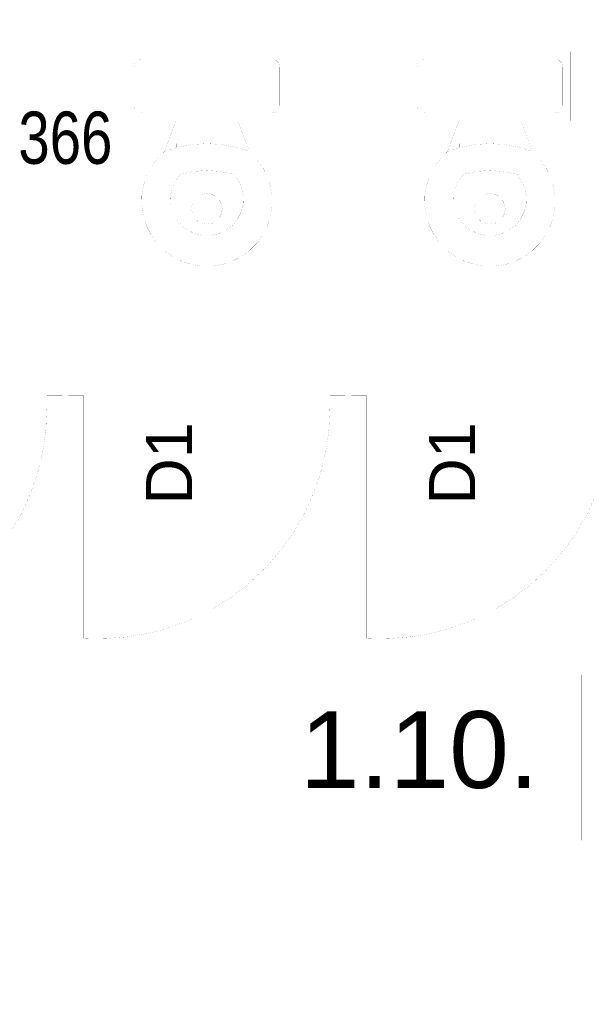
# Paper-space layout 'Layout1' of a CAD drawing. Header units: inches. Extents: x 7368 to 30263, y 5719 to 13940.
# Tile 16 of 44: x 10659 to 10843, y 12583 to 12903. Entities that reach past the tile are written whole.
import ezdxf
from ezdxf.enums import TextEntityAlignment as Align

# ---------------------------------------------------------------- set-up
doc = ezdxf.new("R2010")
doc.units = ezdxf.units.IN
doc.header["$LTSCALE"] = 2
doc.header["$MEASUREMENT"] = 0
for name, pattern in [('ACAD_ISO04W100', [30, 24, -3, 0, -3]), ('OS', [60, 30, -15, 0, -15]), ('PRZERYW', [60, 30, -30])]:
    doc.linetypes.add(name, pattern=pattern)
doc.layers.get('0').update_dxf_attribs({"linetype": 'CONTINUOUS', "lineweight": 15})
for name, color, linetype, lineweight in [('A CIENKA', 7, 'CONTINUOUS', 13), ('A KRESKOWANIA', 7, 'CONTINUOUS', 5), ('A OSIE', 7, 'ACAD_ISO04W100', 13), ('A WYMIARY', 7, 'CONTINUOUS', 9), ('ECIANA_PROJEKT', 7, 'CONTINUOUS', 15)]:
    doc.layers.add(name, color=color, linetype=linetype, lineweight=lineweight)
doc.styles.get("Standard").update_dxf_attribs({"font": 'arial.ttf'})

psp = doc.layouts.get("Layout1")

# ---------------------------------------------------------------- linework, layer by layer
at = {"color": 7, "linetype": 'Continuous', "const_width": 0.018}
for points in [[(10672.8, 12892.96), (10674.8, 12892.96)], [(10672.8, 12772.96), (10672.8, 12892.96)], [(10674.8, 12892.96), (10674.8, 12772.96)], [(10764.8, 12892.96), (10766.8, 12892.96)], [(10764.8, 12772.96), (10764.8, 12892.96)], [(10766.8, 12892.96), (10766.8, 12772.96)], [(10674.8, 12772.96), (10672.8, 12772.96)], [(10766.8, 12772.96), (10764.8, 12772.96)]]:
    psp.add_lwpolyline(points, dxfattribs=at)
at = {"layer": 'A CIENKA', "color": 7, "linetype": 'Continuous', "const_width": 0.018}
for points in [[(10667.8, 12772.96), (10667.8, 12780.96)], [(10667.8, 12780.96), (10672.8, 12780.96)], [(10672.8, 12780.96), (10672.8, 12772.96)], [(10674.8, 12780.96), (10674.8, 12772.96)], [(10679.8, 12780.96), (10674.8, 12780.96)], [(10679.8, 12772.96), (10679.8, 12780.96)], [(10759.8, 12772.96), (10759.8, 12780.96)], [(10759.8, 12780.96), (10764.8, 12780.96)], [(10764.8, 12780.96), (10764.8, 12772.96)], [(10766.8, 12780.96), (10766.8, 12772.96)], [(10771.8, 12780.96), (10766.8, 12780.96)], [(10771.8, 12772.96), (10771.8, 12780.96)], [(10679.8, 12776.96), (10679.8, 12701.96)], [(10684.8, 12776.96), (10679.8, 12776.96)], [(10684.8, 12701.96), (10684.8, 12776.96)], [(10719.8, 12776.96), (10719.8, 12739.18)], [(10771.8, 12776.96), (10771.8, 12701.96)], [(10776.8, 12776.96), (10771.8, 12776.96)], [(10776.8, 12701.96), (10776.8, 12776.96)], [(10811.8, 12776.96), (10811.8, 12739.18)], [(10672.8, 12772.96), (10667.8, 12772.96)], [(10674.8, 12772.96), (10679.8, 12772.96)], [(10764.8, 12772.96), (10759.8, 12772.96)], [(10766.8, 12772.96), (10771.8, 12772.96)], [(10679.8, 12701.96), (10684.8, 12701.96)], [(10771.8, 12701.96), (10776.8, 12701.96)], [(10738.99, 12690.2), (10841.48, 12690.2)], [(10738.99, 12636.29), (10738.99, 12690.2)], [(10841.48, 12690.2), (10841.48, 12636.29)], [(10841.48, 12636.29), (10738.99, 12636.29)]]:
    psp.add_lwpolyline(points, dxfattribs=at)
for points in [[(10587.8, 12702.13, 0.433892), (10667.8, 12776.96, 0.433892)], [(10679.8, 12702.13, 0.433892), (10759.8, 12776.96, 0.433892)], [(10771.8, 12702.13, 0.433892), (10851.8, 12776.96, 0.433892)]]:
    psp.add_lwpolyline(points, format="xyb", dxfattribs=at)
at = {"layer": 'A KRESKOWANIA', "color": 250, "linetype": 'Continuous', "const_width": 0.018}
for points in [[(10746, 12892.96), (10693.6, 12892.96)], [(10693.6, 12892.96), (10693.6, 12870.5)], [(10746, 12870.5), (10746, 12892.96)], [(10838, 12892.96), (10785.6, 12892.96)], [(10785.6, 12892.96), (10785.6, 12870.5)], [(10838, 12870.5), (10838, 12892.96)], [(10696.1, 12887.97), (10696.44, 12889.21)], [(10696.44, 12889.21), (10697.35, 12890.13)], [(10697.35, 12890.13), (10698.59, 12890.46)], [(10741.01, 12890.46), (10698.59, 12890.46)], [(10741.01, 12890.46), (10742.26, 12890.13)], [(10742.26, 12890.13), (10743.17, 12889.21)], [(10743.17, 12889.21), (10743.51, 12887.97)], [(10788.1, 12887.97), (10788.44, 12889.21)], [(10788.44, 12889.21), (10789.35, 12890.13)], [(10789.35, 12890.13), (10790.59, 12890.46)], [(10833.01, 12890.46), (10790.59, 12890.46)], [(10833.01, 12890.46), (10834.26, 12890.13)], [(10834.26, 12890.13), (10835.17, 12889.21)], [(10835.17, 12889.21), (10835.51, 12887.97)], [(10696.1, 12887.97), (10696.1, 12875.49)], [(10743.51, 12887.97), (10743.51, 12875.49)], [(10788.1, 12887.97), (10788.1, 12875.49)], [(10835.51, 12887.97), (10835.51, 12875.49)], [(10696.44, 12874.24), (10696.1, 12875.49)], [(10743.51, 12875.49), (10743.17, 12874.24)], [(10788.44, 12874.24), (10788.1, 12875.49)], [(10835.51, 12875.49), (10835.17, 12874.24)], [(10697.35, 12873.33), (10696.44, 12874.24)], [(10698.59, 12873), (10697.35, 12873.33)], [(10698.59, 12873), (10741.01, 12873)], [(10742.26, 12873.33), (10741.01, 12873)], [(10743.17, 12874.24), (10742.26, 12873.33)], [(10789.35, 12873.33), (10788.44, 12874.24)], [(10790.59, 12873), (10789.35, 12873.33)], [(10790.59, 12873), (10833.01, 12873)], [(10834.26, 12873.33), (10833.01, 12873)], [(10835.17, 12874.24), (10834.26, 12873.33)], [(10693.6, 12870.5), (10746, 12870.5)], [(10696.1, 12869.25), (10701.09, 12869.25)], [(10696.1, 12868.01), (10696.1, 12869.25)], [(10701.09, 12869.25), (10701.09, 12870.5)], [(10703.58, 12870.5), (10703.58, 12868.01)], [(10709.82, 12870.5), (10706.08, 12860.52)], [(10733.52, 12860.52), (10729.78, 12870.5)], [(10785.6, 12870.5), (10838, 12870.5)], [(10788.1, 12869.25), (10793.09, 12869.25)], [(10788.1, 12868.01), (10788.1, 12869.25)], [(10793.09, 12869.25), (10793.09, 12870.5)], [(10795.58, 12870.5), (10795.58, 12868.01)], [(10801.82, 12870.5), (10798.08, 12860.52)], [(10825.52, 12860.52), (10821.78, 12870.5)], [(10703.58, 12868.01), (10696.1, 12868.01)], [(10795.58, 12868.01), (10788.1, 12868.01)], [(10729.78, 12863.02), (10709.82, 12863.02)], [(10709.82, 12863.02), (10709.82, 12861.77)], [(10710.54, 12861.9), (10715.14, 12862.74)], [(10715.14, 12862.74), (10719.8, 12863.02)], [(10719.8, 12863.02), (10724.46, 12862.74)], [(10724.46, 12862.74), (10729.06, 12861.9)], [(10729.78, 12861.77), (10729.78, 12863.02)], [(10821.78, 12863.02), (10801.82, 12863.02)], [(10801.82, 12863.02), (10801.82, 12861.77)], [(10802.54, 12861.9), (10807.14, 12862.74)], [(10807.14, 12862.74), (10811.8, 12863.02)], [(10811.8, 12863.02), (10816.46, 12862.74)], [(10816.46, 12862.74), (10821.06, 12861.9)], [(10821.78, 12861.77), (10821.78, 12863.02)], [(10703.71, 12858.17), (10706.08, 12860.52)], [(10706.08, 12860.52), (10710.54, 12861.9)], [(10729.06, 12861.9), (10733.52, 12860.52)], [(10733.52, 12860.52), (10735.9, 12858.17)], [(10795.71, 12858.17), (10798.08, 12860.52)], [(10798.08, 12860.52), (10802.54, 12861.9)], [(10821.06, 12861.9), (10825.52, 12860.52)], [(10825.52, 12860.52), (10827.9, 12858.17)], [(10701.74, 12855.48), (10703.71, 12858.17)], [(10735.9, 12858.17), (10737.86, 12855.48)], [(10793.74, 12855.48), (10795.71, 12858.17)], [(10827.9, 12858.17), (10829.86, 12855.48)], [(10700.22, 12852.51), (10701.74, 12855.48)], [(10709.52, 12850.93), (10711.07, 12853.04)], [(10711.07, 12853.04), (10715.39, 12853.97)], [(10715.39, 12853.97), (10719.8, 12854.28)], [(10719.8, 12854.28), (10724.21, 12853.97)], [(10724.21, 12853.97), (10728.53, 12853.04)], [(10728.53, 12853.04), (10730.09, 12850.93)], [(10737.86, 12855.48), (10739.39, 12852.51)], [(10792.22, 12852.51), (10793.74, 12855.48)], [(10801.52, 12850.93), (10803.07, 12853.04)], [(10803.07, 12853.04), (10807.39, 12853.97)], [(10807.39, 12853.97), (10811.8, 12854.28)], [(10811.8, 12854.28), (10816.21, 12853.97)], [(10816.21, 12853.97), (10820.53, 12853.04)], [(10820.53, 12853.04), (10822.09, 12850.93)], [(10829.86, 12855.48), (10831.39, 12852.51)], [(10699.18, 12849.35), (10700.22, 12852.51)], [(10708.46, 12848.53), (10709.52, 12850.93)], [(10730.09, 12850.93), (10731.15, 12848.53)], [(10739.39, 12852.51), (10740.43, 12849.35)], [(10791.18, 12849.35), (10792.22, 12852.51)], [(10800.46, 12848.53), (10801.52, 12850.93)], [(10822.09, 12850.93), (10823.15, 12848.53)], [(10831.39, 12852.51), (10832.43, 12849.35)], [(10698.65, 12846.05), (10699.18, 12849.35)], [(10707.95, 12845.97), (10708.46, 12848.53)], [(10716.87, 12845.85), (10718.26, 12846.56)], [(10718.26, 12846.56), (10719.8, 12846.8)], [(10719.8, 12846.8), (10721.35, 12846.56)], [(10721.35, 12846.56), (10722.74, 12845.85)], [(10731.15, 12848.53), (10731.65, 12845.97)], [(10740.43, 12849.35), (10740.96, 12846.05)], [(10790.65, 12846.05), (10791.18, 12849.35)], [(10799.95, 12845.97), (10800.46, 12848.53)], [(10808.87, 12845.85), (10810.26, 12846.56)], [(10810.26, 12846.56), (10811.8, 12846.8)], [(10811.8, 12846.8), (10813.35, 12846.56)], [(10813.35, 12846.56), (10814.74, 12845.85)], [(10823.15, 12848.53), (10823.65, 12845.97)], [(10832.43, 12849.35), (10832.96, 12846.05)], [(10698.64, 12842.71), (10698.65, 12846.05)], [(10708.03, 12843.35), (10707.95, 12845.97)], [(10708.67, 12840.81), (10708.03, 12843.35)], [(10714.81, 12841.81), (10715.05, 12843.35)], [(10715.05, 12843.35), (10715.76, 12844.75)], [(10715.76, 12844.75), (10716.87, 12845.85)], [(10722.74, 12845.85), (10723.84, 12844.75)], [(10723.84, 12844.75), (10724.55, 12843.35)], [(10724.55, 12843.35), (10724.79, 12841.81)], [(10731.58, 12843.35), (10730.94, 12840.81)], [(10731.65, 12845.97), (10731.58, 12843.35)], [(10740.96, 12846.05), (10740.97, 12842.71)], [(10790.64, 12842.71), (10790.65, 12846.05)], [(10800.03, 12843.35), (10799.95, 12845.97)], [(10800.67, 12840.81), (10800.03, 12843.35)], [(10806.81, 12841.81), (10807.05, 12843.35)], [(10807.05, 12843.35), (10807.76, 12844.75)], [(10807.76, 12844.75), (10808.87, 12845.85)], [(10814.74, 12845.85), (10815.84, 12844.75)], [(10815.84, 12844.75), (10816.55, 12843.35)], [(10816.55, 12843.35), (10816.79, 12841.81)], [(10823.58, 12843.35), (10822.94, 12840.81)], [(10823.65, 12845.97), (10823.58, 12843.35)], [(10832.96, 12846.05), (10832.97, 12842.71)], [(10699.15, 12839.41), (10698.64, 12842.71)], [(10709.84, 12838.48), (10708.67, 12840.81)], [(10715.05, 12840.27), (10714.81, 12841.81)], [(10715.76, 12838.87), (10715.05, 12840.27)], [(10724.55, 12840.27), (10723.84, 12838.87)], [(10724.79, 12841.81), (10724.55, 12840.27)], [(10730.94, 12840.81), (10729.77, 12838.48)], [(10740.97, 12842.71), (10740.46, 12839.41)], [(10791.15, 12839.41), (10790.64, 12842.71)], [(10801.84, 12838.48), (10800.67, 12840.81)], [(10807.05, 12840.27), (10806.81, 12841.81)], [(10807.76, 12838.87), (10807.05, 12840.27)], [(10816.55, 12840.27), (10815.84, 12838.87)], [(10816.79, 12841.81), (10816.55, 12840.27)], [(10822.94, 12840.81), (10821.77, 12838.48)], [(10832.97, 12842.71), (10832.46, 12839.41)], [(10700.18, 12836.24), (10699.15, 12839.41)], [(10711.51, 12836.45), (10709.84, 12838.48)], [(10716.87, 12837.77), (10715.76, 12838.87)], [(10718.26, 12837.06), (10716.87, 12837.77)], [(10719.8, 12836.82), (10718.26, 12837.06)], [(10721.35, 12837.06), (10719.8, 12836.82)], [(10722.74, 12837.77), (10721.35, 12837.06)], [(10723.84, 12838.87), (10722.74, 12837.77)], [(10729.77, 12838.48), (10728.1, 12836.45)], [(10740.46, 12839.41), (10739.43, 12836.24)], [(10792.18, 12836.24), (10791.15, 12839.41)], [(10803.51, 12836.45), (10801.84, 12838.48)], [(10808.87, 12837.77), (10807.76, 12838.87)], [(10810.26, 12837.06), (10808.87, 12837.77)], [(10811.8, 12836.82), (10810.26, 12837.06)], [(10813.35, 12837.06), (10811.8, 12836.82)], [(10814.74, 12837.77), (10813.35, 12837.06)], [(10815.84, 12838.87), (10814.74, 12837.77)], [(10821.77, 12838.48), (10820.1, 12836.45)], [(10832.46, 12839.41), (10831.43, 12836.24)], [(10701.68, 12833.27), (10700.18, 12836.24)], [(10713.57, 12834.85), (10711.51, 12836.45)], [(10715.94, 12833.72), (10713.57, 12834.85)], [(10718.5, 12833.15), (10715.94, 12833.72)], [(10723.67, 12833.72), (10721.11, 12833.15)], [(10726.03, 12834.85), (10723.67, 12833.72)], [(10728.1, 12836.45), (10726.03, 12834.85)], [(10739.43, 12836.24), (10737.92, 12833.27)], [(10793.68, 12833.27), (10792.18, 12836.24)], [(10805.57, 12834.85), (10803.51, 12836.45)], [(10807.94, 12833.72), (10805.57, 12834.85)], [(10810.5, 12833.15), (10807.94, 12833.72)], [(10815.67, 12833.72), (10813.11, 12833.15)], [(10818.03, 12834.85), (10815.67, 12833.72)], [(10820.1, 12836.45), (10818.03, 12834.85)], [(10831.43, 12836.24), (10829.92, 12833.27)], [(10703.64, 12830.57), (10701.68, 12833.27)], [(10705.99, 12828.2), (10703.64, 12830.57)], [(10721.11, 12833.15), (10718.5, 12833.15)], [(10735.97, 12830.57), (10733.61, 12828.2)], [(10737.92, 12833.27), (10735.97, 12830.57)], [(10795.64, 12830.57), (10793.68, 12833.27)], [(10797.99, 12828.2), (10795.64, 12830.57)], [(10813.11, 12833.15), (10810.5, 12833.15)], [(10827.97, 12830.57), (10825.61, 12828.2)], [(10829.92, 12833.27), (10827.97, 12830.57)], [(10708.7, 12826.24), (10705.99, 12828.2)], [(10733.61, 12828.2), (10730.91, 12826.24)], [(10800.7, 12826.24), (10797.99, 12828.2)], [(10825.61, 12828.2), (10822.91, 12826.24)], [(10711.66, 12824.72), (10708.7, 12826.24)], [(10714.84, 12823.69), (10711.66, 12824.72)], [(10727.94, 12824.72), (10724.77, 12823.69)], [(10730.91, 12826.24), (10727.94, 12824.72)], [(10803.66, 12824.72), (10800.7, 12826.24)], [(10806.84, 12823.69), (10803.66, 12824.72)], [(10819.94, 12824.72), (10816.77, 12823.69)], [(10822.91, 12826.24), (10819.94, 12824.72)], [(10718.14, 12823.16), (10714.84, 12823.69)], [(10721.47, 12823.16), (10718.14, 12823.16)], [(10724.77, 12823.69), (10721.47, 12823.16)], [(10810.14, 12823.16), (10806.84, 12823.69)], [(10813.47, 12823.16), (10810.14, 12823.16)], [(10816.77, 12823.69), (10813.47, 12823.16)]]:
    psp.add_lwpolyline(points, dxfattribs=at)
at = {"layer": 'A OSIE', "color": 1, "linetype": 'OS', "const_width": 0.018}
psp.add_lwpolyline([(7865.55, 12692.96), (13525.55, 12692.96)], dxfattribs=at)
at = {"layer": 'A WYMIARY', "color": 80, "linetype": 'Continuous', "const_width": 0.018}
psp.add_lwpolyline([(10850.8, 12853.77), (10496.8, 12853.77)], dxfattribs=at)
at = {"layer": 'ECIANA_PROJEKT', "color": 141, "linetype": 'PRZERYW', "const_width": 0.018}
psp.add_lwpolyline([(10813.45, 9657.01), (10813.45, 13939.57)], dxfattribs=at)
at = {"layer": 'ECIANA_PROJEKT', "color": 141, "linetype": 'Continuous', "const_width": 0.018}
for points in [[(10856.8, 12892.96), (10490.8, 12892.96)], [(10744.99, 12684.2), (10835.48, 12684.2)], [(10744.99, 12642.29), (10744.99, 12684.2)], [(10835.48, 12684.2), (10835.48, 12642.29)], [(10835.48, 12642.29), (10744.99, 12642.29)], [(10856.8, 12623.96), (10490.8, 12623.96)], [(9345.61, 12598.96), (11040.55, 12598.96)]]:
    psp.add_lwpolyline(points, dxfattribs=at)

# ---------------------------------------------------------------- texts
at = {"layer": 'A CIENKA', "color": 7}
for p in [(10715.01, 12745.55), (10807.01, 12745.55)]:
    psp.add_text('D1', height=15, rotation=90, dxfattribs=at).set_placement(p)
at = {"layer": 'A WYMIARY', "color": 80, "width": 0.771429}
psp.add_text('366', height=17, dxfattribs=at).set_placement((10673.8, 12864.94), align=Align.MIDDLE_CENTER)
at = {"layer": 'ECIANA_PROJEKT', "color": 141}
psp.add_text('1.10.', height=25, dxfattribs=at).set_placement((10750.04, 12653.36))

doc.saveas('drawing.dxf')
